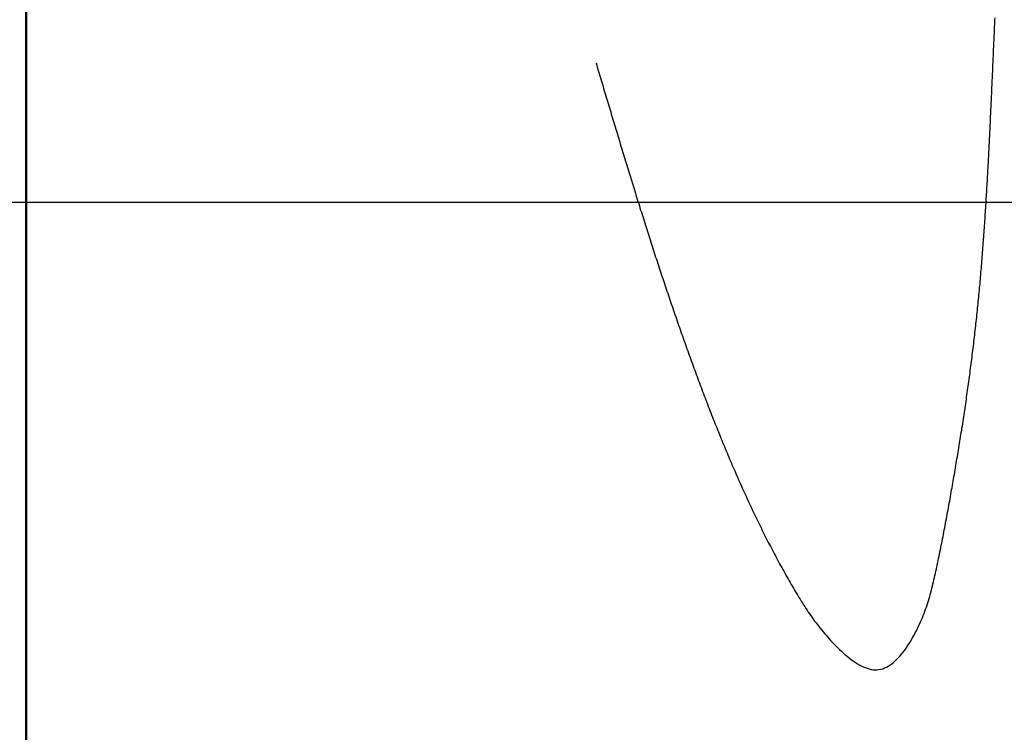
# Model space of a CAD drawing. Header units: millimetres. Extents: x 523431 to 527346, y -48565 to -47721.
# Tile 184 of 217: x 526760.54 to 526766.76, y -48548.1 to -48543.59. Entities that reach past the tile are written whole.
import ezdxf

# ---------------------------------------------------------------- set-up
doc = ezdxf.new("R2010")
doc.units = ezdxf.units.MM
doc.layers.add('LIN_Основная сплошная', color=50, linetype='Continuous', lineweight=50)

msp = doc.modelspace()

# ---------------------------------------------------------------- linework, layer by layer
at = {"color": 174}
for p, q in [((526766.704, -48543.6205), (526766.7046, -48543.6064)), ((526766.7046, -48543.6064), (526766.7052, -48543.5922)), ((526766.7052, -48543.5922), (526766.7059, -48543.5781)), ((526766.7014, -48543.6771), (526766.7021, -48543.663)), ((526766.7021, -48543.663), (526766.7027, -48543.6488)), ((526766.7027, -48543.6488), (526766.7033, -48543.6347)), ((526766.7033, -48543.6347), (526766.704, -48543.6205)), ((526766.6989, -48543.7337), (526766.6995, -48543.7196)), ((526766.6995, -48543.7196), (526766.7001, -48543.7054)), ((526766.7001, -48543.7054), (526766.7008, -48543.6913)), ((526766.7008, -48543.6913), (526766.7014, -48543.6771)), ((526766.6958, -48543.8044), (526766.6964, -48543.7903)), ((526766.6964, -48543.7903), (526766.697, -48543.7762)), ((526766.697, -48543.7762), (526766.6976, -48543.762)), ((526766.6976, -48543.762), (526766.6983, -48543.7479)), ((526766.6983, -48543.7479), (526766.6989, -48543.7337)), ((526766.6932, -48543.861), (526766.6939, -48543.8469)), ((526766.6939, -48543.8469), (526766.6945, -48543.8327)), ((526766.6945, -48543.8327), (526766.6951, -48543.8186)), ((526766.6951, -48543.8186), (526766.6958, -48543.8044)), ((526764.1832, -48543.8644), (526764.1872, -48543.8778)), ((526764.1872, -48543.8778), (526764.1912, -48543.8913)), ((526764.1912, -48543.8913), (526764.1953, -48543.9048)), ((526764.1953, -48543.9048), (526764.1993, -48543.9183)), ((526764.1993, -48543.9183), (526764.2033, -48543.9318)), ((526766.6901, -48543.9318), (526766.6908, -48543.9176)), ((526766.6908, -48543.9176), (526766.6914, -48543.9035)), ((526766.6914, -48543.9035), (526766.692, -48543.8893)), ((526766.692, -48543.8893), (526766.6926, -48543.8752)), ((526766.6926, -48543.8752), (526766.6932, -48543.861)), ((526764.2033, -48543.9318), (526764.2073, -48543.9453)), ((526764.2073, -48543.9453), (526764.2113, -48543.9588)), ((526764.2113, -48543.9588), (526764.2153, -48543.9722)), ((526764.2153, -48543.9722), (526764.2194, -48543.9857)), ((526766.6876, -48543.9884), (526766.6882, -48543.9742)), ((526766.6882, -48543.9742), (526766.6889, -48543.9601)), ((526766.6889, -48543.9601), (526766.6895, -48543.9459)), ((526766.6895, -48543.9459), (526766.6901, -48543.9318)), ((526764.2194, -48543.9857), (526764.2234, -48543.9992)), ((526764.2234, -48543.9992), (526764.2274, -48544.0127)), ((526764.2274, -48544.0127), (526764.2314, -48544.0262)), ((526764.2314, -48544.0262), (526764.2355, -48544.0397)), ((526764.2355, -48544.0397), (526764.2395, -48544.0531)), ((526766.6851, -48544.045), (526766.6857, -48544.0308)), ((526766.6857, -48544.0308), (526766.6863, -48544.0167)), ((526766.6863, -48544.0167), (526766.687, -48544.0025)), ((526766.687, -48544.0025), (526766.6876, -48543.9884)), ((526764.2395, -48544.0531), (526764.2435, -48544.0666)), ((526764.2435, -48544.0666), (526764.2475, -48544.0801)), ((526764.2475, -48544.0801), (526764.2516, -48544.0936)), ((526764.2516, -48544.0936), (526764.2556, -48544.1071)), ((526766.6819, -48544.1157), (526766.6825, -48544.1016)), ((526766.6825, -48544.1016), (526766.6832, -48544.0874)), ((526766.6832, -48544.0874), (526766.6838, -48544.0733)), ((526766.6838, -48544.0733), (526766.6844, -48544.0591)), ((526766.6844, -48544.0591), (526766.6851, -48544.045)), ((526764.2556, -48544.1071), (526764.2596, -48544.1206)), ((526764.2596, -48544.1206), (526764.2637, -48544.134)), ((526764.2637, -48544.134), (526764.2677, -48544.1475)), ((526764.2677, -48544.1475), (526764.2717, -48544.161)), ((526764.2717, -48544.161), (526764.2758, -48544.1745)), ((526766.6793, -48544.1723), (526766.6799, -48544.1581)), ((526766.6799, -48544.1581), (526766.6806, -48544.144)), ((526766.6806, -48544.144), (526766.6812, -48544.1298)), ((526766.6812, -48544.1298), (526766.6819, -48544.1157)), ((526764.2758, -48544.1745), (526764.2798, -48544.188)), ((526764.2798, -48544.188), (526764.2839, -48544.2015)), ((526764.2839, -48544.2015), (526764.2879, -48544.2149)), ((526764.2879, -48544.2149), (526764.2919, -48544.2284)), ((526764.2919, -48544.2284), (526764.296, -48544.2419)), ((526766.676, -48544.243), (526766.6766, -48544.2289)), ((526766.6766, -48544.2289), (526766.6773, -48544.2147)), ((526766.6773, -48544.2147), (526766.678, -48544.2006)), ((526766.678, -48544.2006), (526766.6786, -48544.1864)), ((526766.6786, -48544.1864), (526766.6793, -48544.1723)), ((526764.296, -48544.2419), (526764.3001, -48544.2554)), ((526764.3001, -48544.2554), (526764.3041, -48544.2689)), ((526764.3041, -48544.2689), (526764.3082, -48544.2824)), ((526764.3082, -48544.2824), (526764.3122, -48544.2959)), ((526766.6733, -48544.2996), (526766.6739, -48544.2855)), ((526766.6739, -48544.2855), (526766.6746, -48544.2713)), ((526766.6746, -48544.2713), (526766.6753, -48544.2572)), ((526766.6753, -48544.2572), (526766.676, -48544.243)), ((526764.3122, -48544.2959), (526764.3163, -48544.3093)), ((526764.3163, -48544.3093), (526764.3204, -48544.3228)), ((526764.3204, -48544.3228), (526764.3244, -48544.3363)), ((526764.3244, -48544.3363), (526764.3285, -48544.3498)), ((526764.3285, -48544.3498), (526764.3326, -48544.3633)), ((526766.6705, -48544.3562), (526766.6712, -48544.342)), ((526766.6712, -48544.342), (526766.6719, -48544.3279)), ((526766.6719, -48544.3279), (526766.6726, -48544.3138)), ((526766.6726, -48544.3138), (526766.6733, -48544.2996)), ((526764.3326, -48544.3633), (526764.3367, -48544.3768)), ((526764.3367, -48544.3768), (526764.3407, -48544.3903)), ((526764.3407, -48544.3903), (526764.3448, -48544.4037)), ((526764.3448, -48544.4037), (526764.3489, -48544.4172)), ((526764.3489, -48544.4172), (526764.353, -48544.4307)), ((526766.6669, -48544.4269), (526766.6677, -48544.4128)), ((526766.6677, -48544.4128), (526766.6684, -48544.3986)), ((526766.6684, -48544.3986), (526766.6691, -48544.3845)), ((526766.6691, -48544.3845), (526766.6698, -48544.3703)), ((526766.6698, -48544.3703), (526766.6705, -48544.3562)), ((526764.353, -48544.4307), (526764.3571, -48544.4442)), ((526764.3571, -48544.4442), (526764.3612, -48544.4577)), ((526764.3612, -48544.4577), (526764.3653, -48544.4712)), ((526764.3653, -48544.4712), (526764.3694, -48544.4847)), ((526766.664, -48544.4835), (526766.6648, -48544.4693)), ((526766.6648, -48544.4693), (526766.6655, -48544.4552)), ((526766.6655, -48544.4552), (526766.6662, -48544.441)), ((526766.6662, -48544.441), (526766.6669, -48544.4269)), ((526764.3694, -48544.4847), (526764.3736, -48544.4982)), ((526764.3736, -48544.4982), (526764.3777, -48544.5116)), ((526764.3777, -48544.5116), (526764.3818, -48544.5251)), ((526764.3818, -48544.5251), (526764.3859, -48544.5386)), ((526764.3859, -48544.5386), (526764.3901, -48544.5521)), ((526766.6602, -48544.5542), (526766.661, -48544.54)), ((526766.661, -48544.54), (526766.6618, -48544.5259)), ((526766.6618, -48544.5259), (526766.6625, -48544.5118)), ((526766.6625, -48544.5118), (526766.6633, -48544.4976)), ((526766.6633, -48544.4976), (526766.664, -48544.4835)), ((526764.3901, -48544.5521), (526764.3942, -48544.5656)), ((526764.3942, -48544.5656), (526764.3983, -48544.5791)), ((526764.3983, -48544.5791), (526764.4025, -48544.5926)), ((526764.4025, -48544.5926), (526764.4066, -48544.6061)), ((526766.6571, -48544.6107), (526766.6579, -48544.5966)), ((526766.6579, -48544.5966), (526766.6587, -48544.5824)), ((526766.6587, -48544.5824), (526766.6595, -48544.5683)), ((526766.6595, -48544.5683), (526766.6602, -48544.5542)), ((526764.4066, -48544.6061), (526764.4108, -48544.6195)), ((526764.4108, -48544.6195), (526764.415, -48544.633)), ((526764.415, -48544.633), (526764.4191, -48544.6465)), ((526764.4191, -48544.6465), (526764.4233, -48544.66)), ((526764.4233, -48544.66), (526764.4275, -48544.6735)), ((526766.6539, -48544.6673), (526766.6547, -48544.6531)), ((526766.6547, -48544.6531), (526766.6555, -48544.639)), ((526766.6555, -48544.639), (526766.6563, -48544.6249)), ((526766.6563, -48544.6249), (526766.6571, -48544.6107)), ((526764.4275, -48544.6735), (526764.4317, -48544.687)), ((526764.4317, -48544.687), (526764.4358, -48544.7005)), ((526764.4358, -48544.7005), (526764.44, -48544.714)), ((526764.44, -48544.714), (526764.4442, -48544.7275)), ((526764.4442, -48544.7275), (526764.4484, -48544.741)), ((526766.6497, -48544.7379), (526766.6505, -48544.7238)), ((526766.6505, -48544.7238), (526766.6514, -48544.7097)), ((526766.6514, -48544.7097), (526766.6522, -48544.6955)), ((526766.6522, -48544.6955), (526766.6531, -48544.6814)), ((526766.6531, -48544.6814), (526766.6539, -48544.6673)), ((526764.4484, -48544.741), (526764.4527, -48544.7544)), ((526764.4527, -48544.7544), (526764.4569, -48544.7679)), ((526764.4569, -48544.7679), (526764.4611, -48544.7814)), ((526764.4611, -48544.7814), (526764.4653, -48544.7949)), ((526766.6461, -48544.7945), (526766.647, -48544.7803)), ((526766.647, -48544.7803), (526766.6479, -48544.7662)), ((526766.6479, -48544.7662), (526766.6488, -48544.7521)), ((526766.6488, -48544.7521), (526766.6497, -48544.7379)), ((526764.4653, -48544.7949), (526764.4696, -48544.8084)), ((526764.4696, -48544.8084), (526764.4738, -48544.8219)), ((526764.4738, -48544.8219), (526764.4781, -48544.8354)), ((526764.4781, -48544.8354), (526764.4823, -48544.8489)), ((526764.4823, -48544.8489), (526764.4866, -48544.8624)), ((526766.6415, -48544.8651), (526766.6425, -48544.851)), ((526766.6425, -48544.851), (526766.6434, -48544.8369)), ((526766.6434, -48544.8369), (526766.6443, -48544.8227)), ((526766.6443, -48544.8227), (526766.6452, -48544.8086)), ((526766.6452, -48544.8086), (526766.6461, -48544.7945)), ((526764.4866, -48544.8624), (526764.4908, -48544.8759)), ((526764.4908, -48544.8759), (526764.4951, -48544.8894)), ((526764.4951, -48544.8894), (526764.4994, -48544.9029)), ((526764.4994, -48544.9029), (526764.5037, -48544.9164)), ((526766.6377, -48544.9216), (526766.6387, -48544.9075)), ((526766.6387, -48544.9075), (526766.6396, -48544.8934)), ((526766.6396, -48544.8934), (526766.6406, -48544.8793)), ((526766.6406, -48544.8793), (526766.6415, -48544.8651)), ((526764.5037, -48544.9164), (526764.508, -48544.9298)), ((526764.508, -48544.9298), (526764.5123, -48544.9433)), ((526764.5123, -48544.9433), (526764.5166, -48544.9568)), ((526764.5166, -48544.9568), (526764.5209, -48544.9703)), ((526764.5209, -48544.9703), (526764.5252, -48544.9838)), ((526766.6326, -48544.9923), (526766.6337, -48544.9782)), ((526766.6337, -48544.9782), (526766.6347, -48544.964)), ((526766.6347, -48544.964), (526766.6357, -48544.9499)), ((526766.6357, -48544.9499), (526766.6367, -48544.9358)), ((526766.6367, -48544.9358), (526766.6377, -48544.9216)), ((526764.5252, -48544.9838), (526764.5296, -48544.9973)), ((526764.5296, -48544.9973), (526764.5339, -48545.0108)), ((526764.5339, -48545.0108), (526764.5383, -48545.0243)), ((526764.5383, -48545.0243), (526764.5426, -48545.0378)), ((526764.5426, -48545.0378), (526764.547, -48545.0513)), ((526766.6284, -48545.0488), (526766.6295, -48545.0346)), ((526766.6295, -48545.0346), (526766.6305, -48545.0205)), ((526766.6305, -48545.0205), (526766.6316, -48545.0064)), ((526766.6316, -48545.0064), (526766.6326, -48544.9923)), ((526764.547, -48545.0513), (526764.5514, -48545.0648)), ((526764.5514, -48545.0648), (526764.5557, -48545.0783)), ((526764.5557, -48545.0783), (526764.5601, -48545.0918)), ((526764.5601, -48545.0918), (526764.5645, -48545.1053)), ((526766.624, -48545.1052), (526766.6251, -48545.0911)), ((526766.6251, -48545.0911), (526766.6262, -48545.077)), ((526766.6262, -48545.077), (526766.6273, -48545.0629)), ((526766.6273, -48545.0629), (526766.6284, -48545.0488)), ((526764.5645, -48545.1053), (526764.5689, -48545.1188)), ((526764.5689, -48545.1188), (526764.5734, -48545.1323)), ((526764.5734, -48545.1323), (526764.5778, -48545.1458)), ((526764.5778, -48545.1458), (526764.5822, -48545.1593)), ((526764.5822, -48545.1593), (526764.5866, -48545.1728)), ((526766.6181, -48545.1758), (526766.6193, -48545.1617)), ((526766.6193, -48545.1617), (526766.6205, -48545.1476)), ((526766.6205, -48545.1476), (526766.6217, -48545.1335)), ((526766.6217, -48545.1335), (526766.6228, -48545.1194)), ((526766.6228, -48545.1194), (526766.624, -48545.1052)), ((526764.5866, -48545.1728), (526764.5911, -48545.1863)), ((526764.5911, -48545.1863), (526764.5956, -48545.1998)), ((526764.5956, -48545.1998), (526764.6, -48545.2133)), ((526764.6, -48545.2133), (526764.6045, -48545.2268)), ((526764.6045, -48545.2268), (526764.609, -48545.2403)), ((526766.6132, -48545.2323), (526766.6145, -48545.2182)), ((526766.6145, -48545.2182), (526766.6157, -48545.2041)), ((526766.6157, -48545.2041), (526766.6169, -48545.1899)), ((526766.6169, -48545.1899), (526766.6181, -48545.1758)), ((526764.609, -48545.2403), (526764.6135, -48545.2538)), ((526764.6135, -48545.2538), (526764.618, -48545.2673)), ((526764.618, -48545.2673), (526764.6225, -48545.2808)), ((526764.6225, -48545.2808), (526764.627, -48545.2943)), ((526766.6067, -48545.3028), (526766.6081, -48545.2887)), ((526766.6081, -48545.2887), (526766.6094, -48545.2746)), ((526766.6094, -48545.2746), (526766.6107, -48545.2605)), ((526766.6107, -48545.2605), (526766.6119, -48545.2464)), ((526766.6119, -48545.2464), (526766.6132, -48545.2323)), ((526764.627, -48545.2943), (526764.6315, -48545.3078)), ((526764.6315, -48545.3078), (526764.6361, -48545.3213)), ((526764.6361, -48545.3213), (526764.6406, -48545.3348)), ((526764.6406, -48545.3348), (526764.6452, -48545.3483)), ((526764.6452, -48545.3483), (526764.6498, -48545.3618)), ((526766.6013, -48545.3593), (526766.6027, -48545.3452)), ((526766.6027, -48545.3452), (526766.6041, -48545.3311)), ((526766.6041, -48545.3311), (526766.6054, -48545.3169)), ((526766.6054, -48545.3169), (526766.6067, -48545.3028)), ((526764.6498, -48545.3618), (526764.6544, -48545.3753)), ((526764.6544, -48545.3753), (526764.6589, -48545.3889)), ((526764.6589, -48545.3889), (526764.6636, -48545.4024)), ((526764.6636, -48545.4024), (526764.6682, -48545.4159)), ((526766.5956, -48545.4157), (526766.5971, -48545.4016)), ((526766.5971, -48545.4016), (526766.5985, -48545.3875)), ((526766.5985, -48545.3875), (526766.5999, -48545.3734)), ((526766.5999, -48545.3734), (526766.6013, -48545.3593)), ((526764.6682, -48545.4159), (526764.6728, -48545.4294)), ((526764.6728, -48545.4294), (526764.6774, -48545.4429)), ((526764.6774, -48545.4429), (526764.6821, -48545.4564)), ((526764.6821, -48545.4564), (526764.6867, -48545.4699)), ((526764.6867, -48545.4699), (526764.6914, -48545.4834)), ((526766.5882, -48545.4862), (526766.5897, -48545.4721)), ((526766.5897, -48545.4721), (526766.5912, -48545.458)), ((526766.5912, -48545.458), (526766.5927, -48545.4439)), ((526766.5927, -48545.4439), (526766.5942, -48545.4298)), ((526766.5942, -48545.4298), (526766.5956, -48545.4157)), ((526764.6914, -48545.4834), (526764.6961, -48545.4969)), ((526764.6961, -48545.4969), (526764.7008, -48545.5104)), ((526764.7008, -48545.5104), (526764.7055, -48545.5239)), ((526764.7055, -48545.5239), (526764.7102, -48545.5374)), ((526764.7102, -48545.5374), (526764.7149, -48545.5509)), ((526766.582, -48545.5425), (526766.5836, -48545.5284)), ((526766.5836, -48545.5284), (526766.5851, -48545.5143)), ((526766.5851, -48545.5143), (526766.5867, -48545.5002)), ((526766.5867, -48545.5002), (526766.5882, -48545.4862)), ((526764.7149, -48545.5509), (526764.7196, -48545.5645)), ((526764.7196, -48545.5645), (526764.7244, -48545.578)), ((526764.7244, -48545.578), (526764.7291, -48545.5915)), ((526764.7291, -48545.5915), (526764.7339, -48545.605)), ((526766.5739, -48545.6129), (526766.5755, -48545.5988)), ((526766.5755, -48545.5988), (526766.5772, -48545.5847)), ((526766.5772, -48545.5847), (526766.5788, -48545.5707)), ((526766.5788, -48545.5707), (526766.5804, -48545.5566)), ((526766.5804, -48545.5566), (526766.582, -48545.5425)), ((526764.7339, -48545.605), (526764.7387, -48545.6185)), ((526764.7387, -48545.6185), (526764.7435, -48545.632)), ((526764.7435, -48545.632), (526764.7483, -48545.6455)), ((526764.7483, -48545.6455), (526764.7531, -48545.6591)), ((526764.7531, -48545.6591), (526764.7579, -48545.6726)), ((526766.5672, -48545.6692), (526766.5689, -48545.6551)), ((526766.5689, -48545.6551), (526766.5706, -48545.641)), ((526766.5706, -48545.641), (526766.5722, -48545.627)), ((526766.5722, -48545.627), (526766.5739, -48545.6129)), ((526764.7579, -48545.6726), (526764.7627, -48545.6861)), ((526764.7627, -48545.6861), (526764.7676, -48545.6996)), ((526764.7676, -48545.6996), (526764.7725, -48545.7131)), ((526764.7725, -48545.7131), (526764.7773, -48545.7266)), ((526766.5602, -48545.7254), (526766.562, -48545.7114)), ((526766.562, -48545.7114), (526766.5637, -48545.6973)), ((526766.5637, -48545.6973), (526766.5655, -48545.6833)), ((526766.5655, -48545.6833), (526766.5672, -48545.6692)), ((526764.7773, -48545.7266), (526764.7822, -48545.7402)), ((526764.7822, -48545.7402), (526764.7871, -48545.7537)), ((526764.7871, -48545.7537), (526764.792, -48545.7672)), ((526764.792, -48545.7672), (526764.797, -48545.7807)), ((526764.797, -48545.7807), (526764.8019, -48545.7942)), ((526766.5512, -48545.7957), (526766.5531, -48545.7816)), ((526766.5531, -48545.7816), (526766.5549, -48545.7676)), ((526766.5549, -48545.7676), (526766.5567, -48545.7535)), ((526766.5567, -48545.7535), (526766.5585, -48545.7395)), ((526766.5585, -48545.7395), (526766.5602, -48545.7254)), ((526764.8019, -48545.7942), (526764.8069, -48545.8077)), ((526764.8069, -48545.8077), (526764.8118, -48545.8212)), ((526764.8118, -48545.8212), (526764.8168, -48545.8347)), ((526764.8168, -48545.8347), (526764.8218, -48545.8482)), ((526764.8218, -48545.8482), (526764.8268, -48545.8617)), ((526766.5438, -48545.8518), (526766.5457, -48545.8378)), ((526766.5457, -48545.8378), (526766.5475, -48545.8237)), ((526766.5475, -48545.8237), (526766.5494, -48545.8097)), ((526766.5494, -48545.8097), (526766.5512, -48545.7957)), ((526764.8268, -48545.8617), (526764.8318, -48545.8752)), ((526764.8318, -48545.8752), (526764.8369, -48545.8887)), ((526764.8369, -48545.8887), (526764.8419, -48545.9022)), ((526764.8419, -48545.9022), (526764.847, -48545.9157)), ((526766.5342, -48545.9219), (526766.5361, -48545.9079)), ((526766.5361, -48545.9079), (526766.5381, -48545.8939)), ((526766.5381, -48545.8939), (526766.54, -48545.8798)), ((526766.54, -48545.8798), (526766.5419, -48545.8658)), ((526766.5419, -48545.8658), (526766.5438, -48545.8518)), ((526764.847, -48545.9157), (526764.852, -48545.9292)), ((526764.852, -48545.9292), (526764.8571, -48545.9427)), ((526764.8571, -48545.9427), (526764.8622, -48545.9562)), ((526764.8622, -48545.9562), (526764.8673, -48545.9696)), ((526764.8673, -48545.9696), (526764.8725, -48545.9831)), ((526766.5262, -48545.9779), (526766.5282, -48545.9639)), ((526766.5282, -48545.9639), (526766.5302, -48545.9499)), ((526766.5302, -48545.9499), (526766.5322, -48545.9359)), ((526766.5322, -48545.9359), (526766.5342, -48545.9219)), ((526764.8725, -48545.9831), (526764.8776, -48545.9966)), ((526764.8776, -48545.9966), (526764.8828, -48546.01)), ((526764.8828, -48546.01), (526764.888, -48546.0235)), ((526764.888, -48546.0235), (526764.8931, -48546.0369)), ((526766.516, -48546.0478), (526766.5181, -48546.0338)), ((526766.5181, -48546.0338), (526766.5201, -48546.0199)), ((526766.5201, -48546.0199), (526766.5222, -48546.0059)), ((526766.5222, -48546.0059), (526766.5242, -48545.9919)), ((526766.5242, -48545.9919), (526766.5262, -48545.9779)), ((526764.8931, -48546.0369), (526764.8983, -48546.0503)), ((526764.8983, -48546.0503), (526764.9036, -48546.0638)), ((526764.9036, -48546.0638), (526764.9088, -48546.0772)), ((526764.9088, -48546.0772), (526764.914, -48546.0906)), ((526764.914, -48546.0906), (526764.9193, -48546.104)), ((526766.5076, -48546.1037), (526766.5097, -48546.0897)), ((526766.5097, -48546.0897), (526766.5118, -48546.0758)), ((526766.5118, -48546.0758), (526766.5139, -48546.0618)), ((526766.5139, -48546.0618), (526766.516, -48546.0478)), ((526764.9193, -48546.104), (526764.9246, -48546.1174)), ((526764.9246, -48546.1174), (526764.9299, -48546.1308)), ((526764.9299, -48546.1308), (526764.9352, -48546.1442)), ((526764.9352, -48546.1442), (526764.9405, -48546.1576)), ((526764.9405, -48546.1576), (526764.9459, -48546.1709)), ((526766.4968, -48546.1735), (526766.499, -48546.1595)), ((526766.499, -48546.1595), (526766.5012, -48546.1456)), ((526766.5012, -48546.1456), (526766.5034, -48546.1316)), ((526766.5034, -48546.1316), (526766.5055, -48546.1177)), ((526766.5055, -48546.1177), (526766.5076, -48546.1037)), ((526764.9459, -48546.1709), (526764.9512, -48546.1843)), ((526764.9512, -48546.1843), (526764.9566, -48546.1977)), ((526764.9566, -48546.1977), (526764.962, -48546.211)), ((526764.962, -48546.211), (526764.9674, -48546.2243)), ((526766.488, -48546.2293), (526766.4902, -48546.2154)), ((526766.4902, -48546.2154), (526766.4925, -48546.2014)), ((526766.4925, -48546.2014), (526766.4947, -48546.1874)), ((526766.4947, -48546.1874), (526766.4968, -48546.1735)), ((526764.9674, -48546.2243), (526764.9728, -48546.2376)), ((526764.9728, -48546.2376), (526764.9782, -48546.2509)), ((526764.9782, -48546.2509), (526764.9837, -48546.2642)), ((526764.9837, -48546.2642), (526764.9891, -48546.2775)), ((526764.9891, -48546.2775), (526764.9946, -48546.2908)), ((526766.4767, -48546.2991), (526766.479, -48546.2852)), ((526766.479, -48546.2852), (526766.4813, -48546.2712)), ((526766.4813, -48546.2712), (526766.4835, -48546.2572)), ((526766.4835, -48546.2572), (526766.4858, -48546.2433)), ((526766.4858, -48546.2433), (526766.488, -48546.2293)), ((526764.9946, -48546.2908), (526765.0001, -48546.3041)), ((526765.0001, -48546.3041), (526765.0056, -48546.3173)), ((526765.0056, -48546.3173), (526765.0112, -48546.3305)), ((526765.0112, -48546.3305), (526765.0167, -48546.3438)), ((526765.0167, -48546.3438), (526765.0223, -48546.357)), ((526766.4675, -48546.355), (526766.4698, -48546.341)), ((526766.4698, -48546.341), (526766.4721, -48546.3271)), ((526766.4721, -48546.3271), (526766.4744, -48546.3131)), ((526766.4744, -48546.3131), (526766.4767, -48546.2991)), ((526765.0223, -48546.357), (526765.0279, -48546.3702)), ((526765.0279, -48546.3702), (526765.0335, -48546.3834)), ((526765.0335, -48546.3834), (526765.0391, -48546.3965)), ((526765.0391, -48546.3965), (526765.0447, -48546.4097)), ((526765.0447, -48546.4097), (526765.0504, -48546.4228)), ((526766.4581, -48546.411), (526766.4604, -48546.397)), ((526766.4604, -48546.397), (526766.4628, -48546.383)), ((526766.4628, -48546.383), (526766.4651, -48546.369)), ((526766.4651, -48546.369), (526766.4675, -48546.355)), ((526765.0504, -48546.4228), (526765.056, -48546.436)), ((526765.056, -48546.436), (526765.0617, -48546.4491)), ((526765.0617, -48546.4491), (526765.0674, -48546.4622)), ((526765.0674, -48546.4622), (526765.0731, -48546.4753)), ((526766.4461, -48546.481), (526766.4485, -48546.467)), ((526766.4485, -48546.467), (526766.4509, -48546.453)), ((526766.4509, -48546.453), (526766.4533, -48546.439)), ((526766.4533, -48546.439), (526766.4557, -48546.425)), ((526766.4557, -48546.425), (526766.4581, -48546.411)), ((526765.0731, -48546.4753), (526765.0789, -48546.4883)), ((526765.0789, -48546.4883), (526765.0846, -48546.5014)), ((526765.0846, -48546.5014), (526765.0904, -48546.5144)), ((526765.0904, -48546.5144), (526765.0962, -48546.5275)), ((526765.0962, -48546.5275), (526765.102, -48546.5405)), ((526766.4363, -48546.5372), (526766.4388, -48546.5231)), ((526766.4388, -48546.5231), (526766.4412, -48546.5091)), ((526766.4412, -48546.5091), (526766.4436, -48546.495)), ((526766.4436, -48546.495), (526766.4461, -48546.481)), ((526765.102, -48546.5405), (526765.1078, -48546.5534)), ((526765.1078, -48546.5534), (526765.1137, -48546.5664)), ((526765.1137, -48546.5664), (526765.1195, -48546.5794)), ((526765.1195, -48546.5794), (526765.1254, -48546.5923)), ((526765.1254, -48546.5923), (526765.1313, -48546.6052)), ((526766.4239, -48546.6075), (526766.4264, -48546.5934)), ((526766.4264, -48546.5934), (526766.4289, -48546.5794)), ((526766.4289, -48546.5794), (526766.4314, -48546.5653)), ((526766.4314, -48546.5653), (526766.4338, -48546.5512)), ((526766.4338, -48546.5512), (526766.4363, -48546.5372)), ((526765.1313, -48546.6052), (526765.1372, -48546.6181)), ((526765.1372, -48546.6181), (526765.1432, -48546.631)), ((526765.1432, -48546.631), (526765.1491, -48546.6439)), ((526765.1491, -48546.6439), (526765.1551, -48546.6567)), ((526765.1551, -48546.6567), (526765.1611, -48546.6695)), ((526766.4138, -48546.6638), (526766.4163, -48546.6497)), ((526766.4163, -48546.6497), (526766.4189, -48546.6357)), ((526766.4189, -48546.6357), (526766.4214, -48546.6216)), ((526766.4214, -48546.6216), (526766.4239, -48546.6075)), ((526765.1611, -48546.6695), (526765.1671, -48546.6823)), ((526765.1671, -48546.6823), (526765.1731, -48546.6951)), ((526765.1731, -48546.6951), (526765.1792, -48546.7079)), ((526765.1792, -48546.7079), (526765.1853, -48546.7206)), ((526765.1853, -48546.7206), (526765.1913, -48546.7333)), ((526766.4009, -48546.7341), (526766.4035, -48546.7201)), ((526766.4035, -48546.7201), (526766.4061, -48546.706)), ((526766.4061, -48546.706), (526766.4087, -48546.692)), ((526766.4087, -48546.692), (526766.4112, -48546.6779)), ((526766.4112, -48546.6779), (526766.4138, -48546.6638)), ((526765.1913, -48546.7333), (526765.1975, -48546.746)), ((526765.1975, -48546.746), (526765.2036, -48546.7587)), ((526765.2036, -48546.7587), (526765.2097, -48546.7714)), ((526765.2097, -48546.7714), (526765.2159, -48546.784)), ((526766.3904, -48546.7902), (526766.393, -48546.7762)), ((526766.393, -48546.7762), (526766.3956, -48546.7622)), ((526766.3956, -48546.7622), (526766.3983, -48546.7481)), ((526766.3983, -48546.7481), (526766.4009, -48546.7341)), ((526765.2159, -48546.784), (526765.2221, -48546.7966)), ((526765.2221, -48546.7966), (526765.2283, -48546.8092)), ((526765.2283, -48546.8092), (526765.2345, -48546.8218)), ((526765.2345, -48546.8218), (526765.2408, -48546.8343)), ((526765.2408, -48546.8343), (526765.247, -48546.8469)), ((526766.3796, -48546.8461), (526766.3823, -48546.8321)), ((526766.3823, -48546.8321), (526766.385, -48546.8182)), ((526766.385, -48546.8182), (526766.3877, -48546.8042)), ((526766.3877, -48546.8042), (526766.3904, -48546.7902)), ((526765.247, -48546.8469), (526765.2533, -48546.8594)), ((526765.2533, -48546.8594), (526765.2596, -48546.8718)), ((526765.2596, -48546.8718), (526765.266, -48546.8843)), ((526765.266, -48546.8843), (526765.2723, -48546.8967)), ((526765.2723, -48546.8967), (526765.2787, -48546.9091)), ((526766.3659, -48546.9155), (526766.3687, -48546.9016)), ((526766.3687, -48546.9016), (526766.3715, -48546.8878)), ((526766.3715, -48546.8878), (526766.3742, -48546.8739)), ((526766.3742, -48546.8739), (526766.3769, -48546.86)), ((526766.3769, -48546.86), (526766.3796, -48546.8461)), ((526765.2787, -48546.9091), (526765.2851, -48546.9215)), ((526765.2851, -48546.9215), (526765.2915, -48546.9339)), ((526765.2915, -48546.9339), (526765.2979, -48546.9462)), ((526765.2979, -48546.9462), (526765.3044, -48546.9585)), ((526765.3044, -48546.9585), (526765.3109, -48546.9708)), ((526766.3547, -48546.9706), (526766.3576, -48546.9569)), ((526766.3576, -48546.9569), (526766.3604, -48546.9431)), ((526766.3604, -48546.9431), (526766.3632, -48546.9293)), ((526766.3632, -48546.9293), (526766.3659, -48546.9155)), ((526765.3109, -48546.9708), (526765.3174, -48546.983)), ((526765.3174, -48546.983), (526765.3239, -48546.9952)), ((526765.3239, -48546.9952), (526765.3304, -48547.0074)), ((526765.3304, -48547.0074), (526765.337, -48547.0196)), ((526765.337, -48547.0196), (526765.3435, -48547.0317)), ((526765.3435, -48547.0317), (526765.3501, -48547.0439)), ((526766.3404, -48547.0389), (526766.3433, -48547.0253)), ((526766.3433, -48547.0253), (526766.3462, -48547.0117)), ((526766.3462, -48547.0117), (526766.3491, -48546.998)), ((526766.3491, -48546.998), (526766.3519, -48546.9843)), ((526766.3519, -48546.9843), (526766.3547, -48546.9706)), ((526765.3501, -48547.0439), (526765.3568, -48547.0559)), ((526765.3568, -48547.0559), (526765.3634, -48547.068)), ((526765.3634, -48547.068), (526765.3701, -48547.08)), ((526765.3701, -48547.08), (526765.3768, -48547.092)), ((526765.3768, -48547.092), (526765.3835, -48547.104)), ((526766.3257, -48547.1063), (526766.3287, -48547.0929)), ((526766.3287, -48547.0929), (526766.3316, -48547.0794)), ((526766.3316, -48547.0794), (526766.3346, -48547.066)), ((526766.3346, -48547.066), (526766.3375, -48547.0524)), ((526766.3375, -48547.0524), (526766.3404, -48547.0389)), ((526765.3835, -48547.104), (526765.3902, -48547.1159)), ((526765.3902, -48547.1159), (526765.397, -48547.1279)), ((526765.397, -48547.1279), (526765.4038, -48547.1397)), ((526765.4038, -48547.1397), (526765.4106, -48547.1516)), ((526765.4106, -48547.1516), (526765.4174, -48547.1634)), ((526766.3133, -48547.1597), (526766.3165, -48547.1464)), ((526766.3165, -48547.1464), (526766.3196, -48547.1331)), ((526766.3196, -48547.1331), (526766.3227, -48547.1197)), ((526766.3227, -48547.1197), (526766.3257, -48547.1063)), ((526765.4174, -48547.1634), (526765.4242, -48547.1752)), ((526765.4242, -48547.1752), (526765.4311, -48547.187)), ((526765.4311, -48547.187), (526765.438, -48547.1987)), ((526765.438, -48547.1987), (526765.4449, -48547.2104)), ((526765.4449, -48547.2104), (526765.4519, -48547.2221)), ((526766.2962, -48547.2262), (526766.2998, -48547.2129)), ((526766.2998, -48547.2129), (526766.3033, -48547.1996)), ((526766.3033, -48547.1996), (526766.3067, -48547.1863)), ((526766.3067, -48547.1863), (526766.3101, -48547.173)), ((526766.3101, -48547.173), (526766.3133, -48547.1597)), ((526765.4519, -48547.2221), (526765.4589, -48547.2337)), ((526765.4589, -48547.2337), (526765.4659, -48547.2453)), ((526765.4659, -48547.2453), (526765.473, -48547.2569)), ((526765.473, -48547.2569), (526765.4802, -48547.2685)), ((526765.4802, -48547.2685), (526765.4875, -48547.28)), ((526765.4875, -48547.28), (526765.4948, -48547.2915)), ((526766.2761, -48547.2927), (526766.2804, -48547.2793)), ((526766.2804, -48547.2793), (526766.2846, -48547.266)), ((526766.2846, -48547.266), (526766.2886, -48547.2527)), ((526766.2886, -48547.2527), (526766.2925, -48547.2394)), ((526766.2925, -48547.2394), (526766.2962, -48547.2262)), ((526765.4948, -48547.2915), (526765.5022, -48547.303)), ((526765.5022, -48547.303), (526765.5097, -48547.3145)), ((526765.5097, -48547.3145), (526765.5173, -48547.326)), ((526765.5173, -48547.326), (526765.525, -48547.3374)), ((526765.525, -48547.3374), (526765.5328, -48547.3488)), ((526766.2572, -48547.3463), (526766.2622, -48547.3328)), ((526766.2622, -48547.3328), (526766.267, -48547.3194)), ((526766.267, -48547.3194), (526766.2717, -48547.306)), ((526766.2717, -48547.306), (526766.2761, -48547.2927)), ((526765.5328, -48547.3488), (526765.5407, -48547.3602)), ((526765.5407, -48547.3602), (526765.5488, -48547.3716)), ((526765.5488, -48547.3716), (526765.5569, -48547.383)), ((526765.5569, -48547.383), (526765.5653, -48547.3944)), ((526765.5653, -48547.3944), (526765.5738, -48547.4057)), ((526765.5738, -48547.4057), (526765.5824, -48547.417)), ((526766.2288, -48547.4141), (526766.2349, -48547.4005)), ((526766.2349, -48547.4005), (526766.2408, -48547.3868)), ((526766.2408, -48547.3868), (526766.2465, -48547.3733)), ((526766.2465, -48547.3733), (526766.2519, -48547.3598)), ((526766.2519, -48547.3598), (526766.2572, -48547.3463)), ((526765.5824, -48547.417), (526765.5912, -48547.4284)), ((526765.5912, -48547.4284), (526765.6002, -48547.4397)), ((526765.6002, -48547.4397), (526765.6093, -48547.451)), ((526765.6093, -48547.451), (526765.6186, -48547.4623)), ((526765.6186, -48547.4623), (526765.6281, -48547.4736)), ((526766.2017, -48547.4694), (526766.2089, -48547.4555)), ((526766.2089, -48547.4555), (526766.2158, -48547.4416)), ((526766.2158, -48547.4416), (526766.2224, -48547.4278)), ((526766.2224, -48547.4278), (526766.2288, -48547.4141)), ((526765.6281, -48547.4736), (526765.6378, -48547.4849)), ((526765.6378, -48547.4849), (526765.6478, -48547.4962)), ((526765.6478, -48547.4962), (526765.6579, -48547.5075)), ((526765.6579, -48547.5075), (526765.6682, -48547.5188)), ((526765.6682, -48547.5188), (526765.6788, -48547.5301)), ((526765.6788, -48547.5301), (526765.6896, -48547.5414)), ((526766.1616, -48547.5387), (526766.1702, -48547.5251)), ((526766.1702, -48547.5251), (526766.1785, -48547.5112)), ((526766.1785, -48547.5112), (526766.1865, -48547.4973)), ((526766.1865, -48547.4973), (526766.1942, -48547.4833)), ((526766.1942, -48547.4833), (526766.2017, -48547.4694)), ((526765.6896, -48547.5414), (526765.7006, -48547.5526)), ((526765.7006, -48547.5526), (526765.7119, -48547.5639)), ((526765.7119, -48547.5639), (526765.7234, -48547.5751)), ((526765.7234, -48547.5751), (526765.735, -48547.5861)), ((526765.735, -48547.5861), (526765.7469, -48547.5969)), ((526766.1153, -48547.6031), (526766.125, -48547.5909)), ((526766.125, -48547.5909), (526766.1345, -48547.5784)), ((526766.1345, -48547.5784), (526766.1438, -48547.5654)), ((526766.1438, -48547.5654), (526766.1528, -48547.5522)), ((526766.1528, -48547.5522), (526766.1616, -48547.5387)), ((526765.7469, -48547.5969), (526765.7589, -48547.6075)), ((526765.7589, -48547.6075), (526765.771, -48547.6178)), ((526765.771, -48547.6178), (526765.7833, -48547.6277)), ((526765.7833, -48547.6277), (526765.7957, -48547.6373)), ((526765.7957, -48547.6373), (526765.8081, -48547.6464)), ((526765.8081, -48547.6464), (526765.8207, -48547.6551)), ((526766.0635, -48547.6562), (526766.0743, -48547.6468)), ((526766.0743, -48547.6468), (526766.0849, -48547.6367)), ((526766.0849, -48547.6367), (526766.0952, -48547.626)), ((526766.0952, -48547.626), (526766.1054, -48547.6148)), ((526766.1054, -48547.6148), (526766.1153, -48547.6031)), ((526765.8207, -48547.6551), (526765.8333, -48547.6631)), ((526765.8333, -48547.6631), (526765.846, -48547.6706)), ((526765.846, -48547.6706), (526765.8587, -48547.6775)), ((526765.8587, -48547.6775), (526765.8714, -48547.6836)), ((526765.8714, -48547.6836), (526765.8841, -48547.689)), ((526765.8841, -48547.689), (526765.8967, -48547.6936)), ((526765.8967, -48547.6936), (526765.9094, -48547.6974)), ((526765.9094, -48547.6974), (526765.9219, -48547.7003)), ((526765.9219, -48547.7003), (526765.9345, -48547.7022)), ((526765.9345, -48547.7022), (526765.9469, -48547.7031)), ((526765.9469, -48547.7031), (526765.9592, -48547.703)), ((526765.9592, -48547.703), (526765.9714, -48547.7017)), ((526765.9714, -48547.7017), (526765.9834, -48547.6994)), ((526765.9834, -48547.6994), (526765.9953, -48547.696)), ((526765.9953, -48547.696), (526766.0071, -48547.6916)), ((526766.0071, -48547.6916), (526766.0187, -48547.6862)), ((526766.0187, -48547.6862), (526766.0302, -48547.6799)), ((526766.0302, -48547.6799), (526766.0415, -48547.6728)), ((526766.0415, -48547.6728), (526766.0526, -48547.6649)), ((526766.0526, -48547.6649), (526766.0635, -48547.6562))]:
    msp.add_line(p, q, dxfattribs=at)
msp.add_line((526785.5796, -48544.7462), (526720.5796, -48544.7462))
at = {"layer": 'LIN_Основная сплошная', "color": 7}
msp.add_line((526760.5796, -48504.7462), (526760.5796, -48559.7462), dxfattribs=at)

doc.saveas('drawing.dxf')
